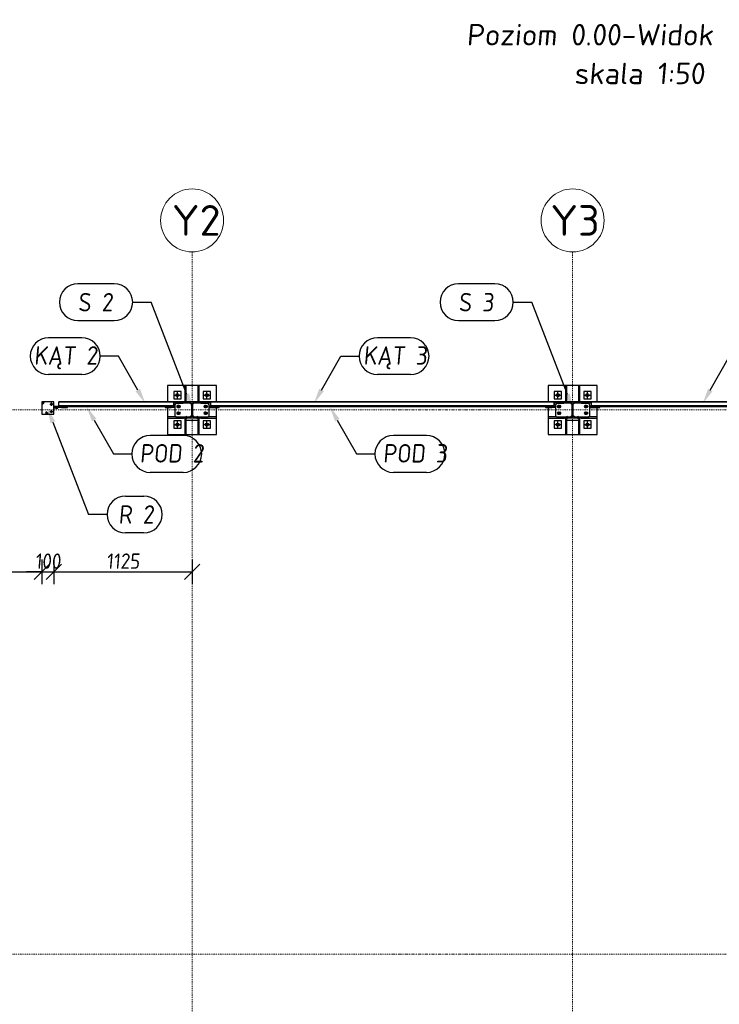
# Model space of a CAD drawing. Header units: millimetres. Extents: x 4047 to 23472, y 1613 to 16682.
# Tile 56 of 86: x 10166 to 15866, y 8662 to 16682. Entities that reach past the tile are written whole.
import ezdxf

# ---------------------------------------------------------------- set-up
doc = ezdxf.new("R2010")
doc.units = ezdxf.units.MM
doc.linetypes.add('CENTER', pattern=[2, 1.25, -0.25, 0.25, -0.25])
doc.linetypes.add('Kropki i Kreski', pattern=[360, 180, -90, 0, -90])
doc.layers.add('Osie_Nr_pióra__101_Nr_pióra__7', color=3, linetype='Continuous', lineweight=18)
for name, color, linetype in [('Rbcs_EX_Opisy', 7, 'Continuous'), ('Rbcs_EX_Osie', 7, 'Continuous'), ('Rbcs_EX_Profile', 7, 'Continuous'), ('Rbcs_EX_Siatki', 7, 'Continuous'), ('Rbcs_EX_Wymiary', 7, 'Continuous')]:
    doc.layers.add(name, color=color, linetype=linetype)
doc.styles.add('RBCS_dim', font='isocpeur.ttf', dxfattribs={"width": 0.9, "oblique": 5})
doc.styles.add('RBCS_dim1', font='isocpeur.ttf', dxfattribs={"width": 0.9, "oblique": 5, "height": 3})
doc.styles.add('RBCS_opis', font='isocpeur.ttf', dxfattribs={"oblique": 5, "height": 3.5})
doc.styles.add('RBCS_opis1', font='isocpeur.ttf', dxfattribs={"oblique": 5, "height": 5})
doc.dimstyles.new('Copy of RBCS_STANDARD', dxfattribs={"dimtxt": 2.5, "dimasz": 2.5, "dimexe": 2, "dimexo": 5, "dimgap": 0.5, "dimtad": 1, "dimdec": 0, "dimtxsty": 'RBCS_dim', "dimblk": 'OBLIQUE', "dimcen": 2.5, "dimclrd": 3, "dimclre": 3, "dimclrt": 6, "dimadec": 0, "dimazin": 0, "dimtfac": 1, "dimtdec": 0, "dimtix": 1, "dimtmove": 0, "dimatfit": 3, "dimfxl": 2, "dimfxlon": 1, "dimarcsym": 0})

# ---------------------------------------------------------------- blocks, each defined once
blk = doc.blocks.new('_OBLIQUE')
at = {"color": 0, "linetype": 'ByBlock'}
blk.add_line((-0.5, -0.5), (0.5, 0.5), dxfattribs=at)
blk = doc.blocks.new('*D293')
at = {"layer": 'Defpoints', "color": 0, "lineweight": 25, "transparency": 16777216}
for p in [(9243.8, 13570.1), (10345.8, 13570.1), (10345.8, 12184.7)]:
    blk.add_point(p, dxfattribs=at)
at = {"layer": 'Rbcs_EX_Wymiary', "color": 3, "lineweight": -2, "transparency": 16777216}
for p, q in [((9243.8, 12284.7), (9243.8, 12084.7)), ((10345.8, 12284.7), (10345.8, 12084.7)), ((9243.8, 12184.7), (10345.8, 12184.7))]:
    blk.add_line(p, q, dxfattribs=at)
at = {"layer": 'Rbcs_EX_Wymiary', "color": 3, "lineweight": -2, "transparency": 16777216, "xscale": 125, "yscale": 125, "zscale": 125, "rotation": 180}
blk.add_blockref('_OBLIQUE', (9243.8, 12184.7), dxfattribs=at)
at = {"layer": 'Rbcs_EX_Wymiary', "color": 3, "lineweight": -2, "transparency": 16777216, "xscale": 125, "yscale": 125, "zscale": 125}
blk.add_blockref('_OBLIQUE', (10345.8, 12184.7), dxfattribs=at)
at = {"layer": 'Rbcs_EX_Wymiary', "color": 6, "transparency": 16777216, "insert": (9794.8, 12272.2), "char_height": 125, "attachment_point": 5, "style": 'RBCS_dim'}
blk.add_mtext('1102', dxfattribs=at)
blk = doc.blocks.new('*D294')
at = {"layer": 'Defpoints', "color": 0, "lineweight": 25, "transparency": 16777216}
for p in [(10345.8, 13570.1), (10445.8, 13570.1), (10445.8, 12184.7)]:
    blk.add_point(p, dxfattribs=at)
at = {"layer": 'Rbcs_EX_Wymiary', "color": 3, "lineweight": -2, "transparency": 16777216}
for p, q in [((10345.8, 12284.7), (10345.8, 12084.7)), ((10445.8, 12284.7), (10445.8, 12084.7)), ((10345.8, 12184.7), (10220.8, 12184.7)), ((10345.8, 12184.7), (10445.8, 12184.7)), ((10445.8, 12184.7), (10570.8, 12184.7))]:
    blk.add_line(p, q, dxfattribs=at)
at = {"layer": 'Rbcs_EX_Wymiary', "color": 3, "lineweight": -2, "transparency": 16777216, "xscale": 125, "yscale": 125, "zscale": 125}
blk.add_blockref('_OBLIQUE', (10345.8, 12184.7), dxfattribs=at)
at = {"layer": 'Rbcs_EX_Wymiary', "color": 3, "lineweight": -2, "transparency": 16777216, "xscale": 125, "yscale": 125, "zscale": 125, "rotation": 180}
blk.add_blockref('_OBLIQUE', (10445.8, 12184.7), dxfattribs=at)
at = {"layer": 'Rbcs_EX_Wymiary', "color": 6, "transparency": 16777216, "insert": (10395.8, 12272.2), "char_height": 125, "attachment_point": 5, "style": 'RBCS_dim'}
blk.add_mtext('100', dxfattribs=at)
blk = doc.blocks.new('*D295')
at = {"layer": 'Defpoints', "color": 0, "lineweight": 25, "transparency": 16777216}
for p in [(10445.8, 13570.1), (11570.8, 13303.6), (11570.8, 12184.7)]:
    blk.add_point(p, dxfattribs=at)
at = {"layer": 'Rbcs_EX_Wymiary', "color": 3, "lineweight": -2, "transparency": 16777216}
for p, q in [((10445.8, 12284.7), (10445.8, 12084.7)), ((11570.8, 12284.7), (11570.8, 12084.7)), ((10445.8, 12184.7), (11570.8, 12184.7))]:
    blk.add_line(p, q, dxfattribs=at)
at = {"layer": 'Rbcs_EX_Wymiary', "color": 3, "lineweight": -2, "transparency": 16777216, "xscale": 125, "yscale": 125, "zscale": 125, "rotation": 180}
blk.add_blockref('_OBLIQUE', (10445.8, 12184.7), dxfattribs=at)
at = {"layer": 'Rbcs_EX_Wymiary', "color": 3, "lineweight": -2, "transparency": 16777216, "xscale": 125, "yscale": 125, "zscale": 125}
blk.add_blockref('_OBLIQUE', (11570.8, 12184.7), dxfattribs=at)
at = {"layer": 'Rbcs_EX_Wymiary', "color": 6, "transparency": 16777216, "insert": (11008.3, 12272.2), "char_height": 125, "attachment_point": 5, "style": 'RBCS_dim'}
blk.add_mtext('1125', dxfattribs=at)

msp = doc.modelspace()

# ---------------------------------------------------------------- linework, layer by layer
at = {"layer": 'Osie_Nr_pióra__101_Nr_pióra__7', "linetype": 'Kropki i Kreski', "ltscale": 0.05}
for p, q in [((11570.8, 2125.7), (11570.8, 14790.7)), ((14670.8, 2125.7), (14670.8, 14790.7)), ((4560.2, 13503.6), (22959, 13503.6)), ((4560.2, 9069.6), (22959, 9069.6))]:
    msp.add_line(p, q, dxfattribs=at)
at = {"layer": 'Rbcs_EX_Osie', "color": 5, "linetype": 'CENTER'}
for p, q in [((11450.8, 13597.6), (11450.8, 13649.6)), ((11690.8, 13597.6), (11690.8, 13649.6)), ((14550.8, 13597.6), (14550.8, 13649.6)), ((14790.8, 13597.6), (14790.8, 13649.6)), ((10343.8, 13560.1), (10367.8, 13560.1)), ((10355.8, 13548.1), (10355.8, 13572.1)), ((10425.8, 13537.1), (10425.8, 13563.1)), ((11424.8, 13623.6), (11476.8, 13623.6)), ((11654.8, 13561.1), (11634.8, 13561.1)), ((11664.8, 13623.6), (11716.8, 13623.6)), ((14524.8, 13623.6), (14576.8, 13623.6)), ((14754.8, 13561.1), (14734.8, 13561.1)), ((14764.8, 13623.6), (14816.8, 13623.6)), ((10373.8, 13480.1), (10397.8, 13480.1)), ((10385.8, 13468.1), (10385.8, 13492.1)), ((10412.8, 13550.1), (10438.8, 13550.1)), ((10412.8, 13490.1), (10438.8, 13490.1)), ((10425.8, 13477.1), (10425.8, 13503.1)), ((11446.7, 13531.6), (11474.7, 13531.6)), ((11446.7, 13476.6), (11474.7, 13476.6)), ((11460.7, 13517.6), (11460.7, 13545.6)), ((11460.7, 13462.6), (11460.7, 13490.6)), ((11465.8, 13536.6), (11465.8, 13517.6)), ((11465.8, 13536.6), (11465.8, 13517.6)), ((11667, 13531.6), (11695, 13531.6)), ((11667, 13476.6), (11695, 13476.6)), ((11675.8, 13536.6), (11675.8, 13517.6)), ((11675.8, 13536.6), (11675.8, 13517.6)), ((11681, 13517.6), (11681, 13545.6)), ((11681, 13462.6), (11681, 13490.6)), ((14546.7, 13531.6), (14574.7, 13531.6)), ((14546.7, 13476.6), (14574.7, 13476.6)), ((14560.7, 13517.6), (14560.7, 13545.6)), ((14560.7, 13462.6), (14560.7, 13490.6)), ((14565.8, 13536.6), (14565.8, 13517.6)), ((14565.8, 13536.6), (14565.8, 13517.6)), ((14767, 13531.6), (14795, 13531.6)), ((14767, 13476.6), (14795, 13476.6)), ((14775.8, 13536.6), (14775.8, 13517.6)), ((14775.8, 13536.6), (14775.8, 13517.6)), ((14781, 13517.6), (14781, 13545.6)), ((14781, 13462.6), (14781, 13490.6)), ((11450.8, 13357.6), (11450.8, 13409.6)), ((11525.8, 13428.1), (11525.8, 13454.6)), ((11525.8, 13428.1), (11525.8, 13454.6)), ((11525.8, 13428.1), (11525.8, 13454.6)), ((11525.8, 13428.1), (11525.8, 13454.6)), ((11615.8, 13428.1), (11615.8, 13454.6)), ((11615.8, 13428.1), (11615.8, 13454.6)), ((11615.8, 13428.1), (11615.8, 13454.6)), ((11615.8, 13428.1), (11615.8, 13454.6)), ((11690.8, 13357.6), (11690.8, 13409.6)), ((14550.8, 13357.6), (14550.8, 13409.6)), ((14625.8, 13428.1), (14625.8, 13454.6)), ((14625.8, 13428.1), (14625.8, 13454.6)), ((14625.8, 13428.1), (14625.8, 13454.6)), ((14625.8, 13428.1), (14625.8, 13454.6)), ((14715.8, 13428.1), (14715.8, 13454.6)), ((14715.8, 13428.1), (14715.8, 13454.6)), ((14715.8, 13428.1), (14715.8, 13454.6)), ((14715.8, 13428.1), (14715.8, 13454.6)), ((14790.8, 13357.6), (14790.8, 13409.6)), ((11424.8, 13383.6), (11476.8, 13383.6)), ((11664.8, 13383.6), (11716.8, 13383.6)), ((14524.8, 13383.6), (14576.8, 13383.6)), ((14764.8, 13383.6), (14816.8, 13383.6))]:
    msp.add_line(p, q, dxfattribs=at)
at = {"layer": 'Rbcs_EX_Profile'}
for p, q in [((11370.8, 13703.6), (11370.8, 13570.1)), ((11770.8, 13703.6), (11370.8, 13703.6)), ((11420.8, 13653.6), (11420.8, 13593.6)), ((11480.8, 13653.6), (11420.8, 13653.6)), ((11480.8, 13593.6), (11480.8, 13653.6)), ((11522.8, 13700.1), (11512.8, 13700.1)), ((11512.8, 13700.1), (11512.8, 13570.1)), ((11522.8, 13570.1), (11522.8, 13700.1)), ((11628.8, 13700.1), (11618.8, 13700.1)), ((11618.8, 13700.1), (11618.8, 13570.1)), ((11628.8, 13570.1), (11628.8, 13700.1)), ((11660.8, 13653.6), (11660.8, 13593.6)), ((11720.8, 13653.6), (11660.8, 13653.6)), ((11720.8, 13593.6), (11720.8, 13653.6)), ((11770.8, 13570.1), (11770.8, 13703.6)), ((14470.8, 13703.6), (14470.8, 13570.1)), ((14870.8, 13703.6), (14470.8, 13703.6)), ((14520.8, 13653.6), (14520.8, 13593.6)), ((14580.8, 13653.6), (14520.8, 13653.6)), ((14580.8, 13593.6), (14580.8, 13653.6)), ((14622.8, 13700.1), (14612.8, 13700.1)), ((14612.8, 13700.1), (14612.8, 13570.1)), ((14622.8, 13570.1), (14622.8, 13700.1)), ((14728.8, 13700.1), (14718.8, 13700.1)), ((14718.8, 13700.1), (14718.8, 13570.1)), ((14728.8, 13570.1), (14728.8, 13700.1)), ((14760.8, 13653.6), (14760.8, 13593.6)), ((14820.8, 13653.6), (14760.8, 13653.6)), ((14820.8, 13593.6), (14820.8, 13653.6)), ((14870.8, 13570.1), (14870.8, 13703.6)), ((10445.8, 13570.1), (10345.8, 13570.1)), ((10345.8, 13570.1), (10345.8, 13470.1)), ((10345.8, 13564.1), (10345.8, 13476.1)), ((10445.8, 13470.1), (10445.8, 13570.1)), ((10485.8, 13540.1), (10485.8, 13570.1)), ((11420.8, 13570.1), (10485.8, 13570.1)), ((11420.8, 13567.1), (10485.8, 13567.1)), ((11420.8, 13593.6), (11480.8, 13593.6)), ((11420.8, 13540.1), (11420.8, 13570.1)), ((11500.8, 13570.1), (11420.8, 13570.1)), ((11420.8, 13570.1), (11420.8, 13540.1)), ((11420.8, 13560.1), (11498.8, 13560.1)), ((11440.6, 13555.6), (11430.6, 13545.6)), ((11498.8, 13555.6), (11440.6, 13555.6)), ((11470.8, 13560.1), (11470.8, 13570.1)), ((11498.8, 13561.6), (11498.8, 13555.6)), ((11553.1, 13561.6), (11498.8, 13561.6)), ((11500.8, 13570.1), (11500.8, 13561.6)), ((11640.8, 13570.1), (11500.8, 13570.1)), ((11500.8, 13561.6), (11556.1, 13561.6)), ((11522.8, 13600.1), (11512.8, 13600.1)), ((11512.8, 13570.1), (11522.8, 13570.1)), ((11568.1, 13546.6), (11553.1, 13561.6)), ((11556.1, 13561.6), (11560.7, 13560.7)), ((11560.7, 13560.7), (11564.6, 13558.1)), ((11564.6, 13558.1), (11567.2, 13554.2)), ((11567.2, 13554.2), (11568.1, 13549.6)), ((11588.6, 13561.6), (11573.6, 13546.6)), ((11573.6, 13549.6), (11574.5, 13554.2)), ((11574.5, 13554.2), (11577.1, 13558.1)), ((11577.1, 13558.1), (11581, 13560.7)), ((11581, 13560.7), (11585.6, 13561.6)), ((11585.6, 13561.6), (11640.8, 13561.6)), ((11642.8, 13561.6), (11588.6, 13561.6)), ((11618.8, 13600.1), (11628.8, 13600.1)), ((11618.8, 13570.1), (11628.8, 13570.1)), ((11648.8, 13570.1), (11640.8, 13570.1)), ((11720.8, 13570.1), (11640.8, 13570.1)), ((11640.8, 13561.6), (11640.8, 13570.1)), ((11642.8, 13555.6), (11642.8, 13561.6)), ((11701.1, 13555.6), (11642.8, 13555.6)), ((11648.8, 13555.6), (11648.8, 13570.1)), ((11648.8, 13560.1), (11720.8, 13560.1)), ((11660.8, 13593.6), (11720.8, 13593.6)), ((11670.8, 13560.1), (11670.8, 13570.1)), ((11711.1, 13545.6), (11701.1, 13555.6)), ((14520.8, 13570.1), (11720.8, 13570.1)), ((11720.8, 13570.1), (11720.8, 13540.1)), ((14520.8, 13567.1), (11720.8, 13567.1)), ((14520.8, 13593.6), (14580.8, 13593.6)), ((14520.8, 13540.1), (14520.8, 13570.1)), ((14600.8, 13570.1), (14520.8, 13570.1)), ((14520.8, 13570.1), (14520.8, 13540.1)), ((14520.8, 13560.1), (14598.8, 13560.1)), ((14540.6, 13555.6), (14530.6, 13545.6)), ((14598.8, 13555.6), (14540.6, 13555.6)), ((14570.8, 13560.1), (14570.8, 13570.1)), ((14598.8, 13561.6), (14598.8, 13555.6)), ((14653.1, 13561.6), (14598.8, 13561.6)), ((14600.8, 13570.1), (14600.8, 13561.6)), ((14740.8, 13570.1), (14600.8, 13570.1)), ((14600.8, 13561.6), (14656.1, 13561.6)), ((14622.8, 13600.1), (14612.8, 13600.1)), ((14612.8, 13570.1), (14622.8, 13570.1)), ((14668.1, 13546.6), (14653.1, 13561.6)), ((14656.1, 13561.6), (14660.7, 13560.7)), ((14660.7, 13560.7), (14664.6, 13558.1)), ((14664.6, 13558.1), (14667.2, 13554.2)), ((14667.2, 13554.2), (14668.1, 13549.6)), ((14688.6, 13561.6), (14673.6, 13546.6)), ((14673.6, 13549.6), (14674.5, 13554.2)), ((14674.5, 13554.2), (14677.1, 13558.1)), ((14677.1, 13558.1), (14681, 13560.7)), ((14681, 13560.7), (14685.6, 13561.6)), ((14685.6, 13561.6), (14740.8, 13561.6)), ((14742.8, 13561.6), (14688.6, 13561.6)), ((14718.8, 13600.1), (14728.8, 13600.1)), ((14718.8, 13570.1), (14728.8, 13570.1)), ((14748.8, 13570.1), (14740.8, 13570.1)), ((14820.8, 13570.1), (14740.8, 13570.1)), ((14740.8, 13561.6), (14740.8, 13570.1)), ((14742.8, 13555.6), (14742.8, 13561.6)), ((14801.1, 13555.6), (14742.8, 13555.6)), ((14748.8, 13555.6), (14748.8, 13570.1)), ((14748.8, 13560.1), (14820.8, 13560.1)), ((14760.8, 13593.6), (14820.8, 13593.6)), ((14770.8, 13560.1), (14770.8, 13570.1)), ((14811.1, 13545.6), (14801.1, 13555.6)), ((14820.8, 13570.1), (14820.8, 13540.1)), ((17620.8, 13570.1), (14820.8, 13570.1)), ((17620.8, 13567.1), (14820.8, 13567.1)), ((10506.1, 13530.1), (10445.8, 13530.1)), ((10506.1, 13524.1), (10445.8, 13524.1)), ((10460.8, 13524.1), (10445.8, 13524.1)), ((10460.8, 13518.1), (10445.8, 13518.1)), ((10460.8, 13524.1), (10460.8, 13518.1)), ((10460.8, 13518.1), (10475.8, 13518.1)), ((10475.8, 13518.1), (10475.8, 13524.1)), ((10485.8, 13540.1), (10485.8, 13530.1)), ((10485.8, 13540.1), (11420.8, 13540.1)), ((10486.1, 13530.1), (11350.6, 13530.1)), ((10556.1, 13530.1), (10506.1, 13530.1)), ((10506.1, 13524.1), (10506.1, 13530.1)), ((10506.1, 13524.1), (10556.1, 13524.1)), ((10556.1, 13524.1), (10556.1, 13530.1)), ((11350.6, 13530.1), (11350.6, 13524.1)), ((11400.6, 13530.1), (11350.6, 13530.1)), ((11350.6, 13524.1), (11400.6, 13524.1)), ((11370.8, 13524.1), (11370.8, 13447.1)), ((11400.6, 13530.1), (11400.6, 13524.1)), ((11400.6, 13530.1), (11430.6, 13530.1)), ((11430.6, 13524.1), (11400.6, 13524.1)), ((11420.8, 13530.1), (11420.8, 13540.1)), ((11420.8, 13530.1), (11420.8, 13540.1)), ((11430.6, 13545.6), (11430.6, 13456.6)), ((11446, 13530.1), (11475.4, 13530.1)), ((11452.7, 13538.6), (11468.7, 13538.6)), ((11468.7, 13524.6), (11452.7, 13524.6)), ((11452.7, 13483.6), (11468.7, 13483.6)), ((11568.1, 13549.6), (11568.1, 13457.6)), ((11568.1, 13461.6), (11568.1, 13546.6)), ((11573.6, 13457.6), (11573.6, 13549.6)), ((11573.6, 13546.6), (11573.6, 13461.6)), ((11695.7, 13530.1), (11666.3, 13530.1)), ((11673, 13538.6), (11689, 13538.6)), ((11689, 13524.6), (11673, 13524.6)), ((11673, 13483.6), (11689, 13483.6)), ((11711.1, 13456.6), (11711.1, 13545.6)), ((11741.1, 13530.1), (11711.1, 13530.1)), ((11711.1, 13524.1), (11741.1, 13524.1)), ((11720.8, 13540.1), (14520.8, 13540.1)), ((11720.8, 13530.1), (11720.8, 13540.1)), ((11741.1, 13524.1), (11741.1, 13530.1)), ((11791.1, 13530.1), (11741.1, 13530.1)), ((11741.1, 13524.1), (11791.1, 13524.1)), ((11770.8, 13447.1), (11770.8, 13524.1)), ((11791.1, 13530.1), (14520.8, 13530.1)), ((11791.1, 13524.1), (11791.1, 13530.1)), ((14450.6, 13530.1), (14450.6, 13524.1)), ((14500.6, 13530.1), (14450.6, 13530.1)), ((14450.6, 13524.1), (14500.6, 13524.1)), ((14470.8, 13524.1), (14470.8, 13447.1)), ((14500.6, 13530.1), (14500.6, 13524.1)), ((14500.6, 13530.1), (14530.6, 13530.1)), ((14530.6, 13524.1), (14500.6, 13524.1)), ((14520.8, 13530.1), (14520.8, 13540.1)), ((14520.8, 13530.1), (14520.8, 13540.1)), ((14530.6, 13545.6), (14530.6, 13456.6)), ((14546, 13530.1), (14575.4, 13530.1)), ((14552.7, 13538.6), (14568.7, 13538.6)), ((14568.7, 13524.6), (14552.7, 13524.6)), ((14552.7, 13483.6), (14568.7, 13483.6)), ((14668.1, 13549.6), (14668.1, 13457.6)), ((14668.1, 13461.6), (14668.1, 13546.6)), ((14673.6, 13457.6), (14673.6, 13549.6)), ((14673.6, 13546.6), (14673.6, 13461.6)), ((14795.7, 13530.1), (14766.3, 13530.1)), ((14773, 13538.6), (14789, 13538.6)), ((14789, 13524.6), (14773, 13524.6)), ((14773, 13483.6), (14789, 13483.6)), ((14811.1, 13456.6), (14811.1, 13545.6)), ((14841.1, 13530.1), (14811.1, 13530.1)), ((14811.1, 13524.1), (14841.1, 13524.1)), ((14820.8, 13530.1), (14820.8, 13540.1)), ((14820.8, 13540.1), (17620.8, 13540.1)), ((14841.1, 13524.1), (14841.1, 13530.1)), ((14891.1, 13530.1), (14841.1, 13530.1)), ((14841.1, 13524.1), (14891.1, 13524.1)), ((14870.8, 13447.1), (14870.8, 13524.1)), ((14891.1, 13524.1), (14891.1, 13530.1)), ((14891.1, 13530.1), (17550.6, 13530.1)), ((10345.8, 13470.1), (10445.8, 13470.1)), ((10351.8, 13470.1), (10389.8, 13470.1)), ((11370.8, 13447.1), (11370.8, 13437.1)), ((11440.1, 13447.1), (11370.8, 13447.1)), ((11370.8, 13437.1), (11500.8, 13437.1)), ((11370.8, 13437.1), (11370.8, 13303.6)), ((11420.8, 13413.6), (11420.8, 13353.6)), ((11480.8, 13413.6), (11420.8, 13413.6)), ((11430.6, 13456.6), (11440.6, 13446.6)), ((11440.6, 13446.6), (11553.1, 13446.6)), ((11468.7, 13469.6), (11452.7, 13469.6)), ((11470.8, 13446.6), (11470.8, 13437.1)), ((11480.8, 13353.6), (11480.8, 13413.6)), ((11500.8, 13445.6), (11500.8, 13446.6)), ((11500.8, 13445.6), (11500.8, 13437.1)), ((11500.8, 13445.6), (11556.1, 13445.6)), ((11640.8, 13437.1), (11500.8, 13437.1)), ((11520.8, 13437.1), (11512.8, 13437.1)), ((11512.8, 13437.1), (11512.8, 13307.1)), ((11522.8, 13407.1), (11512.8, 13407.1)), ((11520.8, 13437.1), (11520.8, 13417.1)), ((11620.8, 13437.1), (11520.8, 13437.1)), ((11620.8, 13417.1), (11520.8, 13417.1)), ((11522.8, 13307.1), (11522.8, 13417.1)), ((11553.1, 13446.6), (11568.1, 13461.6)), ((11560.7, 13446.5), (11556.1, 13445.6)), ((11564.6, 13449.1), (11560.7, 13446.5)), ((11567.2, 13453), (11564.6, 13449.1)), ((11568.1, 13457.6), (11567.2, 13453)), ((11573.6, 13461.6), (11588.6, 13446.6)), ((11574.5, 13453), (11573.6, 13457.6)), ((11577.1, 13449.1), (11574.5, 13453)), ((11581, 13446.5), (11577.1, 13449.1)), ((11585.6, 13445.6), (11581, 13446.5)), ((11585.6, 13445.6), (11640.8, 13445.6)), ((11588.6, 13446.6), (11701.1, 13446.6)), ((11618.8, 13417.1), (11618.8, 13307.1)), ((11618.8, 13407.1), (11628.8, 13407.1)), ((11620.8, 13437.1), (11620.8, 13417.1)), ((11628.8, 13437.1), (11620.8, 13437.1)), ((11628.8, 13307.1), (11628.8, 13437.1)), ((11640.8, 13446.6), (11640.8, 13445.6)), ((11640.8, 13437.1), (11640.8, 13445.6)), ((11640.8, 13437.1), (11648.8, 13437.1)), ((11648.8, 13437.1), (11648.8, 13446.6)), ((11648.8, 13437.1), (11770.8, 13437.1)), ((11660.8, 13413.6), (11660.8, 13353.6)), ((11720.8, 13413.6), (11660.8, 13413.6)), ((11670.8, 13446.6), (11670.8, 13437.1)), ((11689, 13469.6), (11673, 13469.6)), ((11701.1, 13446.6), (11711.1, 13456.6)), ((11770.8, 13447.1), (11701.6, 13447.1)), ((11720.8, 13353.6), (11720.8, 13413.6)), ((11770.8, 13437.1), (11770.8, 13447.1)), ((11770.8, 13303.6), (11770.8, 13437.1)), ((14470.8, 13447.1), (14470.8, 13437.1)), ((14540.1, 13447.1), (14470.8, 13447.1)), ((14470.8, 13437.1), (14600.8, 13437.1)), ((14470.8, 13437.1), (14470.8, 13303.6)), ((14520.8, 13413.6), (14520.8, 13353.6)), ((14580.8, 13413.6), (14520.8, 13413.6)), ((14530.6, 13456.6), (14540.6, 13446.6)), ((14540.6, 13446.6), (14653.1, 13446.6)), ((14568.7, 13469.6), (14552.7, 13469.6)), ((14570.8, 13446.6), (14570.8, 13437.1)), ((14580.8, 13353.6), (14580.8, 13413.6)), ((14600.8, 13445.6), (14600.8, 13446.6)), ((14600.8, 13445.6), (14600.8, 13437.1)), ((14600.8, 13445.6), (14656.1, 13445.6)), ((14740.8, 13437.1), (14600.8, 13437.1)), ((14620.8, 13437.1), (14612.8, 13437.1)), ((14612.8, 13437.1), (14612.8, 13307.1)), ((14622.8, 13407.1), (14612.8, 13407.1)), ((14620.8, 13437.1), (14620.8, 13417.1)), ((14720.8, 13437.1), (14620.8, 13437.1)), ((14720.8, 13417.1), (14620.8, 13417.1)), ((14622.8, 13307.1), (14622.8, 13417.1)), ((14653.1, 13446.6), (14668.1, 13461.6)), ((14660.7, 13446.5), (14656.1, 13445.6)), ((14664.6, 13449.1), (14660.7, 13446.5)), ((14667.2, 13453), (14664.6, 13449.1)), ((14668.1, 13457.6), (14667.2, 13453)), ((14673.6, 13461.6), (14688.6, 13446.6)), ((14674.5, 13453), (14673.6, 13457.6)), ((14677.1, 13449.1), (14674.5, 13453)), ((14681, 13446.5), (14677.1, 13449.1)), ((14685.6, 13445.6), (14681, 13446.5)), ((14685.6, 13445.6), (14740.8, 13445.6)), ((14688.6, 13446.6), (14801.1, 13446.6)), ((14718.8, 13417.1), (14718.8, 13307.1)), ((14718.8, 13407.1), (14728.8, 13407.1)), ((14720.8, 13437.1), (14720.8, 13417.1)), ((14728.8, 13437.1), (14720.8, 13437.1)), ((14728.8, 13307.1), (14728.8, 13437.1)), ((14740.8, 13446.6), (14740.8, 13445.6)), ((14740.8, 13437.1), (14740.8, 13445.6)), ((14740.8, 13437.1), (14748.8, 13437.1)), ((14748.8, 13437.1), (14748.8, 13446.6)), ((14748.8, 13437.1), (14870.8, 13437.1)), ((14760.8, 13413.6), (14760.8, 13353.6)), ((14820.8, 13413.6), (14760.8, 13413.6)), ((14770.8, 13446.6), (14770.8, 13437.1)), ((14789, 13469.6), (14773, 13469.6)), ((14801.1, 13446.6), (14811.1, 13456.6)), ((14870.8, 13447.1), (14801.6, 13447.1)), ((14820.8, 13353.6), (14820.8, 13413.6)), ((14870.8, 13437.1), (14870.8, 13447.1)), ((14870.8, 13303.6), (14870.8, 13437.1)), ((11420.8, 13353.6), (11480.8, 13353.6)), ((11660.8, 13353.6), (11720.8, 13353.6)), ((14520.8, 13353.6), (14580.8, 13353.6)), ((14760.8, 13353.6), (14820.8, 13353.6)), ((11370.8, 13303.6), (11770.8, 13303.6)), ((11512.8, 13307.1), (11522.8, 13307.1)), ((11618.8, 13307.1), (11628.8, 13307.1)), ((14470.8, 13303.6), (14870.8, 13303.6)), ((14612.8, 13307.1), (14622.8, 13307.1)), ((14718.8, 13307.1), (14728.8, 13307.1))]:
    msp.add_line(p, q, dxfattribs=at)
for centre, radius in [((11450.8, 13623.6), 13), ((11690.8, 13623.6), 13), ((14550.8, 13623.6), 13), ((14790.8, 13623.6), 13), ((10355.8, 13560.1), 6), ((10425.8, 13550.1), 6.5), ((10385.8, 13480.1), 6), ((10425.8, 13490.1), 6.5), ((11450.8, 13383.6), 13), ((11690.8, 13383.6), 13), ((14550.8, 13383.6), 13), ((14790.8, 13383.6), 13)]:
    msp.add_circle(centre, radius, dxfattribs=at)
for centre, start, end in [((11452.7, 13531.6), 90.00001, 269.99999), ((11452.7, 13476.6), 90.00004, 269.99996), ((11468.7, 13531.6), 270.00001, 89.99999), ((11468.7, 13476.6), 270.00004, 89.99996), ((11673, 13531.6), 90.00001, 269.99999), ((11673, 13476.6), 90.00004, 269.99996), ((11689, 13531.6), 269.99991, 90.00009), ((11689, 13476.6), 269.99994, 90.00006), ((14552.7, 13531.6), 90.00001, 269.99999), ((14552.7, 13476.6), 90.00004, 269.99996), ((14568.7, 13531.6), 270.00001, 89.99999), ((14568.7, 13476.6), 270.00004, 89.99996), ((14773, 13531.6), 90.00001, 269.99999), ((14773, 13476.6), 90.00004, 269.99996), ((14789, 13531.6), 269.99991, 90.00009), ((14789, 13476.6), 269.99994, 90.00006)]:
    msp.add_arc(centre, 7, start, end, dxfattribs=at)
at = {"layer": 'Rbcs_EX_Siatki', "color": 3, "lineweight": 0}
for centre in [(11570.9, 15047.2), (14670.9, 15047.2)]:
    msp.add_circle(centre, 256.5, dxfattribs=at)
at = {"layer": 'Rbcs_EX_Wymiary', "color": 3}
for p, q in [((10937, 14530.8), (10640.4, 14530.8)), ((14037, 14530.8), (13740.4, 14530.8)), ((11087, 14380.8), (11237, 14380.8)), ((14187, 14380.8), (14337, 14380.8)), ((10640.4, 14230.8), (10937, 14230.8)), ((13740.4, 14230.8), (14037, 14230.8)), ((10671.9, 14091.9), (10402.3, 14091.9)), ((13350.9, 14091.9), (13081.2, 14091.9)), ((10971.9, 13941.9), (10821.9, 13941.9)), ((12781.2, 13941.9), (12931.2, 13941.9)), ((10671.9, 13791.9), (10402.3, 13791.9)), ((13350.9, 13791.9), (13081.2, 13791.9)), ((11499.1, 13294.8), (11229.5, 13294.8)), ((13479.8, 13294.8), (13210.2, 13294.8)), ((10929.5, 13144.8), (11079.5, 13144.8)), ((12910.2, 13144.8), (13060.2, 13144.8)), ((11499.1, 12994.8), (11229.5, 12994.8)), ((13479.8, 12994.8), (13210.2, 12994.8)), ((11027.9, 12801.8), (11176.7, 12801.8)), ((10877.9, 12651.8), (10727.9, 12651.8)), ((11176.2, 12501.8), (11027.9, 12501.8))]:
    msp.add_line(p, q, dxfattribs=at)
for points in [[(11528.2, 13629.7), (11237, 14380.8)], [(14628.2, 13629.7), (14337, 14380.8)], [(11128.2, 13665.5), (10971.9, 13941.9)], [(12624.9, 13665.5), (12781.2, 13941.9)], [(15792.3, 13665.5), (15948.6, 13941.9)], [(10436.7, 13403), (10727.9, 12651.8)], [(10773.2, 13421.1), (10929.5, 13144.8)], [(12753.9, 13421.1), (12910.2, 13144.8)]]:
    msp.add_lwpolyline(points, dxfattribs=at)
for centre, start, end in [((10640.4, 14380.8), 90, 270), ((10937, 14380.8), 270, 90), ((13740.4, 14380.8), 90, 270), ((14037, 14380.8), 270, 90), ((10402.3, 13941.9), 90, 270), ((10671.9, 13941.9), 270, 90), ((13081.2, 13941.9), 90, 270), ((13350.9, 13941.9), 270, 90), ((11229.5, 13144.8), 90, 270), ((11499.1, 13144.8), 270, 90), ((13210.2, 13144.8), 90, 270), ((13479.8, 13144.8), 270, 90), ((11027.9, 12651.8), 90, 270), ((11176.7, 12651.8), 270, 90)]:
    msp.add_arc(centre, 150, start, end, dxfattribs=at)
for points in [[(11110.1, 13655.3), (11189.7, 13556.7), (11146.3, 13675.8)], [(11547.6, 13637.2), (11573.3, 13513.1), (11508.7, 13622.1)], [(12643.1, 13655.3), (12563.4, 13556.7), (12606.8, 13675.8)], [(14647.6, 13637.2), (14673.3, 13513.1), (14608.7, 13622.1)], [(15810.4, 13655.3), (15730.7, 13556.7), (15774.1, 13675.8)], [(10417.3, 13395.5), (10391.6, 13519.6), (10456.2, 13410.6)], [(10791.3, 13431.4), (10711.7, 13529.9), (10755.1, 13410.9)], [(12772, 13431.4), (12692.4, 13529.9), (12735.8, 13410.9)]]:
    msp.add_solid(points, dxfattribs=at)

# ---------------------------------------------------------------- texts
at = {"layer": 'Rbcs_EX_Opisy', "color": 1, "ltscale": 50, "char_height": 175, "attachment_point": 8, "style": 'RBCS_opis'}
for s, insert in [('Poziom 0.00-Widok ogólny ', (15214.6, 16419)), ('skala 1:50', (15214.6, 16156.5))]:
    msp.add_mtext(s, dxfattribs=dict(at, insert=insert))
at = {"layer": 'Rbcs_EX_Siatki', "color": 3, "style": 'RBCS_opis1'}
for s, p in [('Y2', (11406.9, 14922.2)), ('Y3', (14489.9, 14922.2))]:
    msp.add_text(s, height=250, dxfattribs=at).set_placement(p)
at = {"layer": 'Rbcs_EX_Wymiary', "color": 6, "ltscale": 50, "char_height": 150, "attachment_point": 7, "style": 'RBCS_dim1'}
for s, insert in [('S 2', (10640.4, 14305.8)), ('S 3', (13740.4, 14305.8)), ('KĄT 2', (10282.9, 13834.7)), ('KĄT 3', (12965.7, 13834.7)), ('POD 2', (11144.6, 13075)), ('POD 3', (13125.3, 13075)), ('R 2', (10970.6, 12576.8))]:
    msp.add_mtext(s, dxfattribs=dict(at, insert=insert))

# ---------------------------------------------------------------- dimensions: what is measured, and where the dimension line sits
at = {"layer": 'Rbcs_EX_Wymiary'}
for base, p1, p2, picture, middle in [((10345.8, 12184.7), (9243.8, 13570.1), (10345.8, 13570.1), '*D293', (9794.8, 12272.2)), ((10445.8, 12184.7), (10345.8, 13570.1), (10445.8, 13570.1), '*D294', (10395.8, 12272.2)), ((11570.8, 12184.7), (10445.8, 13570.1), (11570.8, 13303.6), '*D295', (11008.3, 12272.2))]:
    dim = msp.add_linear_dim(base=base, p1=p1, p2=p2, dimstyle='Copy of RBCS_STANDARD', dxfattribs=at)
    dim.commit()
    dim.dimension.update_dxf_attribs({"geometry": picture, "text_midpoint": middle})

doc.saveas('drawing.dxf')
